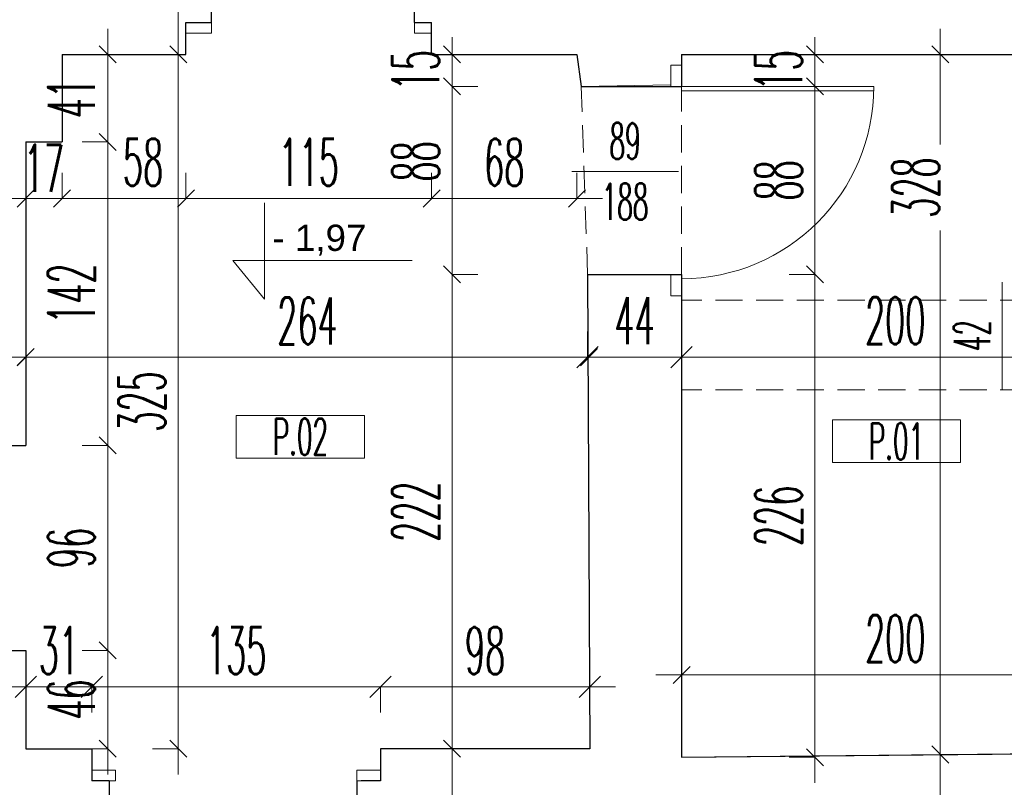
# Model space of a CAD drawing. Header units: millimetres. Extents: x -5207 to 173417, y -28809 to -6400.
# Tile 48 of 256: x 766 to 1227, y -12118 to -11759. Entities that reach past the tile are written whole.
import ezdxf

# ---------------------------------------------------------------- set-up
doc = ezdxf.new("R2010")
doc.units = ezdxf.units.MM
doc.linetypes.add('HIDDEN', pattern=[9.525, 6.35, -3.175])
for name, color, linetype, lineweight in [('mr_cienka', 4, 'Continuous', 13), ('mr_obliczanie_powierzchni', 4, 'Continuous', 15), ('mr_opis', 6, 'Continuous', 9), ('mr_otwory', 6, 'Continuous', 9), ('mr_przerywane', 6, 'Continuous', 13), ('mr_stolarka', 2, 'Continuous', 13), ('mr_wymiar', 3, 'Continuous', 9), ('mr_ściany', 7, 'Continuous', 30)]:
    doc.layers.add(name, color=color, linetype=linetype, lineweight=lineweight)
doc.styles.add('TABELKA', font='arial.ttf')
doc.styles.add('WYM', font='simplex.shx', dxfattribs={"width": 0.5})
doc.dimstyles.new('1do100', dxfattribs={"dimscale": 2, "dimtxt": 12, "dimasz": 5, "dimexe": 0, "dimexo": 0, "dimgap": 3, "dimtad": 1, "dimdec": 0, "dimrnd": 0.5, "dimdsep": 46, "dimtxsty": 'WYM', "dimblk": 'OBLIQUE', "dimcen": 1.2, "dimdle": 6, "dimclrd": 256, "dimclre": 250, "dimclrt": 4, "dimadec": 1, "dimazin": 0, "dimtfac": 1, "dimtdec": 0, "dimtix": 1, "dimtmove": 2, "dimatfit": 3, "dimldrblk": 'NONE', "dimfxl": 1, "dimfxlon": 1, "dimtolj": 1, "dimtzin": 0, "dimlwd": -1, "dimlwe": 0, "dimarcsym": 0})

# ---------------------------------------------------------------- blocks, each defined once
blk = doc.blocks.new('_Oblique')
at = {"color": 0, "linetype": 'ByBlock', "lineweight": -2}
blk.add_line((-0.5, -0.5), (0.5, 0.5), dxfattribs=at)
blk = doc.blocks.new('*D5501')
at = {"layer": 'Defpoints', "color": 0, "ltscale": 2, "transparency": 16777216}
for p in [(844.19, -11765.27), (786.19, -11775.27), (844.19, -11842.73)]:
    blk.add_point(p, dxfattribs=at)
at = {"layer": 'mr_wymiar', "color": 250, "lineweight": 0, "ltscale": 2, "transparency": 16777216}
for p, q in [((786.19, -11830.73), (786.19, -11842.73)), ((844.19, -11830.73), (844.19, -11842.73))]:
    blk.add_line(p, q, dxfattribs=at)
at = {"layer": 'mr_wymiar', "ltscale": 2, "transparency": 16777216}
blk.add_line((774.19, -11842.73), (856.19, -11842.73), dxfattribs=at)
at = {"layer": 'mr_wymiar', "ltscale": 2, "transparency": 16777216, "xscale": 8, "yscale": 8, "zscale": 8, "rotation": 180}
blk.add_blockref('_Oblique', (786.19, -11842.73), dxfattribs=at)
at = {"layer": 'mr_wymiar', "ltscale": 2, "transparency": 16777216, "xscale": 8, "yscale": 8, "zscale": 8}
blk.add_blockref('_Oblique', (844.19, -11842.73), dxfattribs=at)
at = {"layer": 'mr_wymiar', "color": 4, "ltscale": 2, "transparency": 16777216, "insert": (824.09, -11825.73), "char_height": 22, "attachment_point": 5, "style": 'WYM'}
blk.add_mtext('\\A1;58', dxfattribs=at)
blk = doc.blocks.new('_None')
blk = doc.blocks.new('*D5502')
at = {"layer": 'Defpoints', "color": 0, "ltscale": 2, "transparency": 16777216}
for p in [(844.19, -11775.27), (959.19, -11774.91), (959.19, -11842.73)]:
    blk.add_point(p, dxfattribs=at)
at = {"layer": 'mr_wymiar', "color": 250, "lineweight": 0, "ltscale": 2, "transparency": 16777216}
for p, q in [((844.19, -11830.73), (844.19, -11842.73)), ((959.19, -11830.73), (959.19, -11842.73))]:
    blk.add_line(p, q, dxfattribs=at)
at = {"layer": 'mr_wymiar', "ltscale": 2, "transparency": 16777216}
blk.add_line((832.19, -11842.73), (971.19, -11842.73), dxfattribs=at)
at = {"layer": 'mr_wymiar', "ltscale": 2, "transparency": 16777216, "xscale": 8, "yscale": 8, "zscale": 8, "rotation": 180}
blk.add_blockref('_Oblique', (844.19, -11842.73), dxfattribs=at)
at = {"layer": 'mr_wymiar', "ltscale": 2, "transparency": 16777216, "xscale": 8, "yscale": 8, "zscale": 8}
blk.add_blockref('_Oblique', (959.19, -11842.73), dxfattribs=at)
at = {"layer": 'mr_wymiar', "color": 4, "ltscale": 2, "transparency": 16777216, "insert": (901.69, -11825.73), "char_height": 22, "attachment_point": 5, "style": 'WYM'}
blk.add_mtext('\\A1;115', dxfattribs=at)
blk = doc.blocks.new('*D5503')
at = {"layer": 'Defpoints', "color": 0, "ltscale": 2, "transparency": 16777216}
for p in [(815.19, -11699.27), (814.19, -11775.27), (840.56, -11775.27)]:
    blk.add_point(p, dxfattribs=at)
at = {"layer": 'mr_wymiar', "ltscale": 2, "transparency": 16777216}
blk.add_line((840.56, -11687.27), (840.56, -11787.27), dxfattribs=at)
at = {"layer": 'mr_wymiar', "color": 250, "lineweight": 0, "ltscale": 2, "transparency": 16777216}
for p, q in [((828.56, -11699.27), (840.56, -11699.27)), ((828.56, -11775.27), (840.56, -11775.27))]:
    blk.add_line(p, q, dxfattribs=at)
at = {"layer": 'mr_wymiar', "ltscale": 2, "transparency": 16777216, "xscale": 8, "yscale": 8, "zscale": 8}
for p, rotation in [((840.56, -11699.27), 90), ((840.56, -11775.27), 270)]:
    blk.add_blockref('_Oblique', p, dxfattribs=dict(at, rotation=rotation))
at = {"layer": 'mr_wymiar', "color": 4, "ltscale": 2, "transparency": 16777216, "insert": (823.56, -11737.27), "char_height": 22, "attachment_point": 5, "rotation": 90, "style": 'WYM'}
blk.add_mtext('\\A1;76', dxfattribs=at)
blk = doc.blocks.new('*D5504')
at = {"layer": 'Defpoints', "color": 0, "ltscale": 2, "transparency": 16777216}
for p in [(807.56, -11775.27), (786.19, -11816.27), (807.56, -11816.27)]:
    blk.add_point(p, dxfattribs=at)
at = {"layer": 'mr_wymiar', "ltscale": 2, "transparency": 16777216}
blk.add_line((807.56, -11763.27), (807.56, -11828.27), dxfattribs=at)
at = {"layer": 'mr_wymiar', "color": 250, "lineweight": 0, "ltscale": 2, "transparency": 16777216}
for p, q in [((807.56, -11775.27), (807.56, -11775.27)), ((795.56, -11816.27), (807.56, -11816.27))]:
    blk.add_line(p, q, dxfattribs=at)
at = {"layer": 'mr_wymiar', "ltscale": 2, "transparency": 16777216, "xscale": 8, "yscale": 8, "zscale": 8}
for p, rotation in [((807.56, -11775.27), 90), ((807.56, -11816.27), 270)]:
    blk.add_blockref('_Oblique', p, dxfattribs=dict(at, rotation=rotation))
at = {"layer": 'mr_wymiar', "color": 4, "ltscale": 2, "transparency": 16777216, "insert": (790.56, -11795.77), "char_height": 22, "attachment_point": 5, "rotation": 90, "style": 'WYM'}
blk.add_mtext('\\A1;41', dxfattribs=at)
blk = doc.blocks.new('*D5505')
at = {"layer": 'Defpoints', "color": 0, "ltscale": 2, "transparency": 16777216}
for p in [(769.19, -11816.27), (786.19, -11816.27), (786.19, -11842.73)]:
    blk.add_point(p, dxfattribs=at)
at = {"layer": 'mr_wymiar', "color": 250, "lineweight": 0, "ltscale": 2, "transparency": 16777216}
for p, q in [((769.19, -11830.73), (769.19, -11842.73)), ((786.19, -11830.73), (786.19, -11842.73))]:
    blk.add_line(p, q, dxfattribs=at)
at = {"layer": 'mr_wymiar', "ltscale": 2, "transparency": 16777216}
blk.add_line((757.19, -11842.73), (798.19, -11842.73), dxfattribs=at)
at = {"layer": 'mr_wymiar', "ltscale": 2, "transparency": 16777216, "xscale": 8, "yscale": 8, "zscale": 8, "rotation": 180}
blk.add_blockref('_Oblique', (769.19, -11842.73), dxfattribs=at)
at = {"layer": 'mr_wymiar', "ltscale": 2, "transparency": 16777216, "xscale": 8, "yscale": 8, "zscale": 8}
blk.add_blockref('_Oblique', (786.19, -11842.73), dxfattribs=at)
at = {"layer": 'mr_wymiar', "color": 4, "ltscale": 2, "transparency": 16777216, "insert": (777.69, -11828.58), "char_height": 22, "attachment_point": 5, "style": 'WYM'}
blk.add_mtext('\\A1;17', dxfattribs=at)
blk = doc.blocks.new('*D5506')
at = {"layer": 'Defpoints', "color": 0, "ltscale": 2, "transparency": 16777216}
for p in [(691.19, -11916.95), (769.19, -11916.95), (769.19, -11916.95)]:
    blk.add_point(p, dxfattribs=at)
at = {"layer": 'mr_wymiar', "ltscale": 2, "transparency": 16777216}
blk.add_line((679.19, -11916.95), (781.19, -11916.95), dxfattribs=at)
at = {"layer": 'mr_wymiar', "ltscale": 2, "transparency": 16777216, "xscale": 8, "yscale": 8, "zscale": 8, "rotation": 180}
blk.add_blockref('_Oblique', (691.19, -11916.95), dxfattribs=at)
at = {"layer": 'mr_wymiar', "ltscale": 2, "transparency": 16777216, "xscale": 8, "yscale": 8, "zscale": 8}
blk.add_blockref('_Oblique', (769.19, -11916.95), dxfattribs=at)
at = {"layer": 'mr_wymiar', "color": 4, "ltscale": 2, "transparency": 16777216, "insert": (730.19, -11899.95), "char_height": 22, "attachment_point": 5, "style": 'WYM'}
blk.add_mtext('\\A1;78', dxfattribs=at)
blk = doc.blocks.new('*D5507')
at = {"layer": 'Defpoints', "color": 0, "ltscale": 2, "transparency": 16777216}
for p in [(769.19, -11916.95), (1032.89, -11917.01), (1032.89, -11917.01)]:
    blk.add_point(p, dxfattribs=at)
at = {"layer": 'mr_wymiar', "ltscale": 2, "transparency": 16777216}
blk.add_line((757.19, -11917.01), (1044.89, -11917.01), dxfattribs=at)
at = {"layer": 'mr_wymiar', "color": 250, "lineweight": 0, "ltscale": 2, "transparency": 16777216}
blk.add_line((769.19, -11916.95), (769.19, -11917.01), dxfattribs=at)
at = {"layer": 'mr_wymiar', "ltscale": 2, "transparency": 16777216, "xscale": 8, "yscale": 8, "zscale": 8, "rotation": 180}
blk.add_blockref('_Oblique', (769.19, -11917.01), dxfattribs=at)
at = {"layer": 'mr_wymiar', "ltscale": 2, "transparency": 16777216, "xscale": 8, "yscale": 8, "zscale": 8}
blk.add_blockref('_Oblique', (1032.89, -11917.01), dxfattribs=at)
at = {"layer": 'mr_wymiar', "color": 4, "ltscale": 2, "transparency": 16777216, "insert": (901.04, -11900.01), "char_height": 22, "attachment_point": 5, "style": 'WYM'}
blk.add_mtext('\\A1;264', dxfattribs=at)
blk = doc.blocks.new('*D5508')
at = {"layer": 'Defpoints', "color": 0, "ltscale": 2, "transparency": 16777216}
for p in [(1076.19, -11916.95), (1276.19, -11916.95), (1276.19, -11916.95)]:
    blk.add_point(p, dxfattribs=at)
at = {"layer": 'mr_wymiar', "ltscale": 2, "transparency": 16777216}
blk.add_line((1064.19, -11916.95), (1288.19, -11916.95), dxfattribs=at)
at = {"layer": 'mr_wymiar', "ltscale": 2, "transparency": 16777216, "xscale": 8, "yscale": 8, "zscale": 8, "rotation": 180}
blk.add_blockref('_Oblique', (1076.19, -11916.95), dxfattribs=at)
at = {"layer": 'mr_wymiar', "ltscale": 2, "transparency": 16777216, "xscale": 8, "yscale": 8, "zscale": 8}
blk.add_blockref('_Oblique', (1276.19, -11916.95), dxfattribs=at)
at = {"layer": 'mr_wymiar', "color": 4, "ltscale": 2, "transparency": 16777216, "insert": (1176.19, -11899.95), "char_height": 22, "attachment_point": 5, "style": 'WYM'}
blk.add_mtext('\\A1;200', dxfattribs=at)
blk = doc.blocks.new('*D5510')
at = {"layer": 'Defpoints', "color": 0, "ltscale": 2, "transparency": 16777216}
for p in [(769.19, -11816.27), (769.19, -11958.27), (807.56, -11958.27)]:
    blk.add_point(p, dxfattribs=at)
at = {"layer": 'mr_wymiar', "ltscale": 2, "transparency": 16777216}
blk.add_line((807.56, -11804.27), (807.56, -11970.27), dxfattribs=at)
at = {"layer": 'mr_wymiar', "color": 250, "lineweight": 0, "ltscale": 2, "transparency": 16777216}
for p, q in [((795.56, -11816.27), (807.56, -11816.27)), ((795.56, -11958.27), (807.56, -11958.27))]:
    blk.add_line(p, q, dxfattribs=at)
at = {"layer": 'mr_wymiar', "ltscale": 2, "transparency": 16777216, "xscale": 8, "yscale": 8, "zscale": 8}
for p, rotation in [((807.56, -11816.27), 90), ((807.56, -11958.27), 270)]:
    blk.add_blockref('_Oblique', p, dxfattribs=dict(at, rotation=rotation))
at = {"layer": 'mr_wymiar', "color": 4, "ltscale": 2, "transparency": 16777216, "insert": (790.56, -11887.27), "char_height": 22, "attachment_point": 5, "rotation": 90, "style": 'WYM'}
blk.add_mtext('\\A1;142', dxfattribs=at)
blk = doc.blocks.new('*D5511')
at = {"layer": 'Defpoints', "color": 0, "ltscale": 2, "transparency": 16777216}
for p in [(691.19, -11958.27), (686.19, -12054.27), (807.56, -12054.27)]:
    blk.add_point(p, dxfattribs=at)
at = {"layer": 'mr_wymiar', "ltscale": 2, "transparency": 16777216}
blk.add_line((807.56, -11946.27), (807.56, -12066.27), dxfattribs=at)
at = {"layer": 'mr_wymiar', "color": 250, "lineweight": 0, "ltscale": 2, "transparency": 16777216}
for p, q in [((795.56, -11958.27), (807.56, -11958.27)), ((795.56, -12054.27), (807.56, -12054.27))]:
    blk.add_line(p, q, dxfattribs=at)
at = {"layer": 'mr_wymiar', "ltscale": 2, "transparency": 16777216, "xscale": 8, "yscale": 8, "zscale": 8}
for p, rotation in [((807.56, -11958.27), 90), ((807.56, -12054.27), 270)]:
    blk.add_blockref('_Oblique', p, dxfattribs=dict(at, rotation=rotation))
at = {"layer": 'mr_wymiar', "color": 4, "ltscale": 2, "transparency": 16777216, "insert": (790.56, -12006.27), "char_height": 22, "attachment_point": 5, "rotation": 90, "style": 'WYM'}
blk.add_mtext('\\A1;96', dxfattribs=at)
blk = doc.blocks.new('*D5512')
at = {"layer": 'Defpoints', "color": 0, "ltscale": 2, "transparency": 16777216}
for p in [(1032.19, -11878.27), (968.75, -12100.27), (997.97, -12100.27)]:
    blk.add_point(p, dxfattribs=at)
at = {"layer": 'mr_wymiar', "ltscale": 2, "transparency": 16777216}
blk.add_line((968.75, -11866.27), (968.75, -12112.27), dxfattribs=at)
at = {"layer": 'mr_wymiar', "color": 250, "lineweight": 0, "ltscale": 2, "transparency": 16777216}
for p, q in [((980.75, -11878.27), (968.75, -11878.27)), ((980.75, -12100.27), (968.75, -12100.27))]:
    blk.add_line(p, q, dxfattribs=at)
at = {"layer": 'mr_wymiar', "ltscale": 2, "transparency": 16777216, "xscale": 8, "yscale": 8, "zscale": 8}
for p, rotation in [((968.75, -11878.27), 90), ((968.75, -12100.27), 270)]:
    blk.add_blockref('_Oblique', p, dxfattribs=dict(at, rotation=rotation))
at = {"layer": 'mr_wymiar', "color": 4, "ltscale": 2, "transparency": 16777216, "insert": (951.75, -11989.27), "char_height": 22, "attachment_point": 5, "rotation": 90, "style": 'WYM'}
blk.add_mtext('\\A1;222', dxfattribs=at)
blk = doc.blocks.new('*D5513')
at = {"layer": 'Defpoints', "color": 0, "ltscale": 2, "transparency": 16777216}
for p in [(821.53, -11775.27), (774.53, -12100.27), (840.56, -12100.27)]:
    blk.add_point(p, dxfattribs=at)
at = {"layer": 'mr_wymiar', "ltscale": 2, "transparency": 16777216}
blk.add_line((840.56, -11763.27), (840.56, -12112.27), dxfattribs=at)
at = {"layer": 'mr_wymiar', "color": 250, "lineweight": 0, "ltscale": 2, "transparency": 16777216}
for p, q in [((828.56, -11775.27), (840.56, -11775.27)), ((828.56, -12100.27), (840.56, -12100.27))]:
    blk.add_line(p, q, dxfattribs=at)
at = {"layer": 'mr_wymiar', "ltscale": 2, "transparency": 16777216, "xscale": 8, "yscale": 8, "zscale": 8}
for p, rotation in [((840.56, -11775.27), 90), ((840.56, -12100.27), 270)]:
    blk.add_blockref('_Oblique', p, dxfattribs=dict(at, rotation=rotation))
at = {"layer": 'mr_wymiar', "color": 4, "ltscale": 2, "transparency": 16777216, "insert": (823.56, -11937.77), "char_height": 22, "attachment_point": 5, "rotation": 90, "style": 'WYM'}
blk.add_mtext('\\A1;325', dxfattribs=at)
blk = doc.blocks.new('*D5514')
at = {"layer": 'Defpoints', "color": 0, "ltscale": 2, "transparency": 16777216}
for p in [(968.75, -11790.27), (1037.19, -11790.27), (1040.19, -11878.27)]:
    blk.add_point(p, dxfattribs=at)
at = {"layer": 'mr_wymiar', "ltscale": 2, "transparency": 16777216}
blk.add_line((968.75, -11890.27), (968.75, -11778.27), dxfattribs=at)
at = {"layer": 'mr_wymiar', "color": 250, "lineweight": 0, "ltscale": 2, "transparency": 16777216}
for p, q in [((980.75, -11790.27), (968.75, -11790.27)), ((980.75, -11878.27), (968.75, -11878.27))]:
    blk.add_line(p, q, dxfattribs=at)
at = {"layer": 'mr_wymiar', "ltscale": 2, "transparency": 16777216, "xscale": 8, "yscale": 8, "zscale": 8}
for p, rotation in [((968.75, -11790.27), 90), ((968.75, -11878.27), 270)]:
    blk.add_blockref('_Oblique', p, dxfattribs=dict(at, rotation=rotation))
at = {"layer": 'mr_wymiar', "color": 4, "ltscale": 2, "transparency": 16777216, "insert": (951.75, -11825.37), "char_height": 22, "attachment_point": 5, "rotation": 90, "style": 'WYM'}
blk.add_mtext('\\A1;88', dxfattribs=at)
blk = doc.blocks.new('*D5515')
at = {"layer": 'Defpoints', "color": 0, "ltscale": 2, "transparency": 16777216}
for p in [(968.75, -11775.27), (997.97, -11775.27), (1037.19, -11790.27)]:
    blk.add_point(p, dxfattribs=at)
at = {"layer": 'mr_wymiar', "ltscale": 2, "transparency": 16777216}
for p, q in [((968.75, -11775.27), (968.75, -11767.27)), ((968.75, -11790.27), (968.75, -11775.27)), ((968.75, -11790.27), (968.75, -11798.27))]:
    blk.add_line(p, q, dxfattribs=at)
at = {"layer": 'mr_wymiar', "color": 250, "lineweight": 0, "ltscale": 2, "transparency": 16777216}
for p, q in [((980.75, -11775.27), (968.75, -11775.27)), ((980.75, -11790.27), (968.75, -11790.27))]:
    blk.add_line(p, q, dxfattribs=at)
at = {"layer": 'mr_wymiar', "ltscale": 2, "transparency": 16777216, "xscale": 8, "yscale": 8, "zscale": 8}
for p, rotation in [((968.75, -11775.27), 270), ((968.75, -11790.27), 90)]:
    blk.add_blockref('_Oblique', p, dxfattribs=dict(at, rotation=rotation))
at = {"layer": 'mr_wymiar', "color": 4, "ltscale": 2, "transparency": 16777216, "insert": (951.75, -11782.77), "char_height": 22, "attachment_point": 5, "rotation": 90, "style": 'WYM'}
blk.add_mtext('\\A1;15', dxfattribs=at)
blk = doc.blocks.new('*D5556')
at = {"layer": 'Defpoints', "color": 0, "ltscale": 2, "transparency": 16777216}
for p in [(1103.18, -11878.27), (1138.58, -11878.27), (1076.15, -12104.27)]:
    blk.add_point(p, dxfattribs=at)
at = {"layer": 'mr_wymiar', "ltscale": 2, "transparency": 16777216}
blk.add_line((1138.58, -12116.27), (1138.58, -11866.27), dxfattribs=at)
at = {"layer": 'mr_wymiar', "color": 250, "lineweight": 0, "ltscale": 2, "transparency": 16777216}
for p, q in [((1126.58, -11878.27), (1138.58, -11878.27)), ((1126.58, -12104.27), (1138.58, -12104.27))]:
    blk.add_line(p, q, dxfattribs=at)
at = {"layer": 'mr_wymiar', "ltscale": 2, "transparency": 16777216, "xscale": 8, "yscale": 8, "zscale": 8}
for p, rotation in [((1138.58, -11878.27), 90), ((1138.58, -12104.27), 270)]:
    blk.add_blockref('_Oblique', p, dxfattribs=dict(at, rotation=rotation))
at = {"layer": 'mr_wymiar', "color": 4, "ltscale": 2, "transparency": 16777216, "insert": (1121.58, -11991.27), "char_height": 22, "attachment_point": 5, "rotation": 90, "style": 'WYM'}
blk.add_mtext('\\A1;226', dxfattribs=at)
blk = doc.blocks.new('*D5557')
at = {"layer": 'Defpoints', "color": 0, "ltscale": 2, "transparency": 16777216}
for p in [(1103.18, -11790.27), (1138.58, -11790.27), (1138.58, -11878.27)]:
    blk.add_point(p, dxfattribs=at)
at = {"layer": 'mr_wymiar', "ltscale": 2, "transparency": 16777216}
blk.add_line((1138.58, -11890.27), (1138.58, -11778.27), dxfattribs=at)
at = {"layer": 'mr_wymiar', "color": 250, "lineweight": 0, "ltscale": 2, "transparency": 16777216}
for p, q in [((1126.58, -11790.27), (1138.58, -11790.27)), ((1138.58, -11878.27), (1138.58, -11878.27))]:
    blk.add_line(p, q, dxfattribs=at)
at = {"layer": 'mr_wymiar', "ltscale": 2, "transparency": 16777216, "xscale": 8, "yscale": 8, "zscale": 8}
for p, rotation in [((1138.58, -11790.27), 90), ((1138.58, -11878.27), 270)]:
    blk.add_blockref('_Oblique', p, dxfattribs=dict(at, rotation=rotation))
at = {"layer": 'mr_wymiar', "color": 4, "ltscale": 2, "transparency": 16777216, "insert": (1121.58, -11834.27), "char_height": 22, "attachment_point": 5, "rotation": 90, "style": 'WYM'}
blk.add_mtext('\\A1;88', dxfattribs=at)
blk = doc.blocks.new('*D5558')
at = {"layer": 'Defpoints', "color": 0, "ltscale": 2, "transparency": 16777216}
for p in [(1103.18, -11775.27), (1138.58, -11775.27), (1103.18, -11790.27)]:
    blk.add_point(p, dxfattribs=at)
at = {"layer": 'mr_wymiar', "ltscale": 2, "transparency": 16777216}
for p, q in [((1138.58, -11775.27), (1138.58, -11767.27)), ((1138.58, -11790.27), (1138.58, -11775.27)), ((1138.58, -11790.27), (1138.58, -11798.27))]:
    blk.add_line(p, q, dxfattribs=at)
at = {"layer": 'mr_wymiar', "color": 250, "lineweight": 0, "ltscale": 2, "transparency": 16777216}
for p, q in [((1126.58, -11775.27), (1138.58, -11775.27)), ((1126.58, -11790.27), (1138.58, -11790.27))]:
    blk.add_line(p, q, dxfattribs=at)
at = {"layer": 'mr_wymiar', "ltscale": 2, "transparency": 16777216, "xscale": 8, "yscale": 8, "zscale": 8}
for p, rotation in [((1138.58, -11775.27), 270), ((1138.58, -11790.27), 90)]:
    blk.add_blockref('_Oblique', p, dxfattribs=dict(at, rotation=rotation))
at = {"layer": 'mr_wymiar', "color": 4, "ltscale": 2, "transparency": 16777216, "insert": (1121.58, -11782.77), "char_height": 22, "attachment_point": 5, "rotation": 90, "style": 'WYM'}
blk.add_mtext('\\A1;15', dxfattribs=at)
blk = doc.blocks.new('*D5561')
at = {"layer": 'Defpoints', "color": 0, "ltscale": 2, "transparency": 16777216}
for p in [(1197.27, -11775.27), (1203.08, -11775.27), (1203.1, -12103)]:
    blk.add_point(p, dxfattribs=at)
at = {"layer": 'mr_wymiar', "ltscale": 2, "transparency": 16777216}
for p, q in [((1197.27, -11763.27), (1197.27, -11817.47)), ((1197.27, -12115), (1197.27, -11857.75))]:
    blk.add_line(p, q, dxfattribs=at)
at = {"layer": 'mr_wymiar', "color": 250, "lineweight": 0, "ltscale": 2, "transparency": 16777216}
for p, q in [((1203.08, -11775.27), (1197.27, -11775.27)), ((1203.1, -12103), (1197.27, -12103))]:
    blk.add_line(p, q, dxfattribs=at)
at = {"layer": 'mr_wymiar', "ltscale": 2, "transparency": 16777216, "xscale": 8, "yscale": 8, "zscale": 8}
for p, rotation in [((1197.27, -11775.27), 90), ((1197.27, -12103), 270)]:
    blk.add_blockref('_Oblique', p, dxfattribs=dict(at, rotation=rotation))
at = {"layer": 'mr_wymiar', "color": 4, "ltscale": 2, "transparency": 16777216, "insert": (1185.77, -11837.61), "char_height": 22, "attachment_point": 5, "rotation": 90, "style": 'WYM'}
blk.add_mtext('\\A1;328', dxfattribs=at)
blk = doc.blocks.new('*D5562')
at = {"layer": 'Defpoints', "color": 0, "ltscale": 2, "transparency": 16777216}
for p in [(1276.19, -12065.72), (1076.19, -12090.53), (1276.19, -12092.53)]:
    blk.add_point(p, dxfattribs=at)
at = {"layer": 'mr_wymiar', "ltscale": 2, "transparency": 16777216}
blk.add_line((1064.19, -12065.72), (1288.19, -12065.72), dxfattribs=at)
at = {"layer": 'mr_wymiar', "color": 250, "lineweight": 0, "ltscale": 2, "transparency": 16777216}
for p, q in [((1076.19, -12077.72), (1076.19, -12065.72)), ((1276.19, -12077.72), (1276.19, -12065.72))]:
    blk.add_line(p, q, dxfattribs=at)
at = {"layer": 'mr_wymiar', "ltscale": 2, "transparency": 16777216, "xscale": 8, "yscale": 8, "zscale": 8, "rotation": 180}
blk.add_blockref('_Oblique', (1076.19, -12065.72), dxfattribs=at)
at = {"layer": 'mr_wymiar', "ltscale": 2, "transparency": 16777216, "xscale": 8, "yscale": 8, "zscale": 8}
blk.add_blockref('_Oblique', (1276.19, -12065.72), dxfattribs=at)
at = {"layer": 'mr_wymiar', "color": 4, "ltscale": 2, "transparency": 16777216, "insert": (1176.19, -12048.72), "char_height": 22, "attachment_point": 5, "style": 'WYM'}
blk.add_mtext('\\A1;200', dxfattribs=at)
blk = doc.blocks.new('*D5563')
at = {"layer": 'Defpoints', "color": 0, "ltscale": 2, "transparency": 16777216}
for p in [(769.19, -12054.27), (769.19, -12100.27), (807.56, -12100.27)]:
    blk.add_point(p, dxfattribs=at)
at = {"layer": 'mr_wymiar', "ltscale": 2, "transparency": 16777216}
blk.add_line((807.56, -12042.27), (807.56, -12112.27), dxfattribs=at)
at = {"layer": 'mr_wymiar', "color": 250, "lineweight": 0, "ltscale": 2, "transparency": 16777216}
for p, q in [((795.56, -12054.27), (807.56, -12054.27)), ((795.56, -12100.27), (807.56, -12100.27))]:
    blk.add_line(p, q, dxfattribs=at)
at = {"layer": 'mr_wymiar', "ltscale": 2, "transparency": 16777216, "xscale": 8, "yscale": 8, "zscale": 8}
for p, rotation in [((807.56, -12054.27), 90), ((807.56, -12100.27), 270)]:
    blk.add_blockref('_Oblique', p, dxfattribs=dict(at, rotation=rotation))
at = {"layer": 'mr_wymiar', "color": 4, "ltscale": 2, "transparency": 16777216, "insert": (790.56, -12077.27), "char_height": 22, "attachment_point": 5, "rotation": 90, "style": 'WYM'}
blk.add_mtext('\\A1;46', dxfattribs=at)
blk = doc.blocks.new('*D5370')
at = {"layer": 'Defpoints', "color": 0, "ltscale": 2, "transparency": 16777216}
for p in [(1197.27, -12103), (1197.27, -12103), (1221.27, -12177.27)]:
    blk.add_point(p, dxfattribs=at)
at = {"layer": 'mr_wymiar', "ltscale": 2, "transparency": 16777216}
blk.add_line((1197.27, -12189.27), (1197.27, -12091), dxfattribs=at)
at = {"layer": 'mr_wymiar', "color": 250, "lineweight": 0, "ltscale": 2, "transparency": 16777216}
for p, q in [((1197.27, -12103), (1197.27, -12103)), ((1209.27, -12177.27), (1197.27, -12177.27))]:
    blk.add_line(p, q, dxfattribs=at)
at = {"layer": 'mr_wymiar', "ltscale": 2, "transparency": 16777216, "xscale": 8, "yscale": 8, "zscale": 8}
for p, rotation in [((1197.27, -12103), 90), ((1197.27, -12177.27), 270)]:
    blk.add_blockref('_Oblique', p, dxfattribs=dict(at, rotation=rotation))
at = {"layer": 'mr_wymiar', "color": 4, "ltscale": 2, "transparency": 16777216, "insert": (1180.27, -12140.14), "char_height": 22, "attachment_point": 5, "rotation": 90, "style": 'WYM'}
blk.add_mtext('\\A1;75', dxfattribs=at)
blk = doc.blocks.new('*D5467')
at = {"layer": 'Defpoints', "color": 0, "ltscale": 2, "transparency": 16777216}
for p in [(975.75, -12100.27), (968.75, -12177.27), (968.75, -12177.27)]:
    blk.add_point(p, dxfattribs=at)
at = {"layer": 'mr_wymiar', "ltscale": 2, "transparency": 16777216}
blk.add_line((968.75, -12088.27), (968.75, -12189.27), dxfattribs=at)
at = {"layer": 'mr_wymiar', "color": 250, "lineweight": 0, "ltscale": 2, "transparency": 16777216}
for p, q in [((975.75, -12100.27), (968.75, -12100.27)), ((968.75, -12177.27), (968.75, -12177.27))]:
    blk.add_line(p, q, dxfattribs=at)
at = {"layer": 'mr_wymiar', "ltscale": 2, "transparency": 16777216, "xscale": 8, "yscale": 8, "zscale": 8}
for p, rotation in [((968.75, -12100.27), 90), ((968.75, -12177.27), 270)]:
    blk.add_blockref('_Oblique', p, dxfattribs=dict(at, rotation=rotation))
at = {"layer": 'mr_wymiar', "color": 4, "ltscale": 2, "transparency": 16777216, "insert": (951.75, -12138.77), "char_height": 22, "attachment_point": 5, "rotation": 90, "style": 'WYM'}
blk.add_mtext('\\A1;77', dxfattribs=at)
blk = doc.blocks.new('KOTA')
at = {"color": 0}
for p, q in [((0, 0), (0, 50)), ((-16.57, 20), (76.79, 20)), ((-16.57, 20), (0, 0))]:
    blk.add_line(p, q, dxfattribs=at)
at = {"color": 0, "style": 'TABELKA', "flags": 4}
blk.add_attdef('POZIOM', (1.41, 25), '', height=13.67, rotation=360, dxfattribs=at)
blk = doc.blocks.new('*D5723')
at = {"layer": 'Defpoints', "color": 0, "transparency": 16777216}
for p in [(1033.19, -12071.33), (935.19, -12100.27), (1033.19, -12100.27)]:
    blk.add_point(p, dxfattribs=at)
at = {"layer": 'mr_wymiar', "transparency": 16777216}
blk.add_line((923.19, -12071.33), (1045.19, -12071.33), dxfattribs=at)
at = {"layer": 'mr_wymiar', "color": 250, "lineweight": 0, "transparency": 16777216}
for p, q in [((935.19, -12083.33), (935.19, -12071.33)), ((1033.19, -12083.33), (1033.19, -12071.33))]:
    blk.add_line(p, q, dxfattribs=at)
at = {"layer": 'mr_wymiar', "transparency": 16777216, "xscale": 10, "yscale": 10, "zscale": 10, "rotation": 180}
blk.add_blockref('_Oblique', (935.19, -12071.33), dxfattribs=at)
at = {"layer": 'mr_wymiar', "transparency": 16777216, "xscale": 10, "yscale": 10, "zscale": 10}
blk.add_blockref('_Oblique', (1033.19, -12071.33), dxfattribs=at)
at = {"layer": 'mr_wymiar', "color": 4, "transparency": 16777216, "insert": (984.19, -12054.33), "char_height": 22, "attachment_point": 5, "style": 'WYM'}
blk.add_mtext('\\A1;98', dxfattribs=at)
blk = doc.blocks.new('*D5724')
at = {"layer": 'Defpoints', "color": 0, "transparency": 16777216}
for p in [(800.19, -12071.33), (800.19, -12100.27), (935.19, -12100.27)]:
    blk.add_point(p, dxfattribs=at)
at = {"layer": 'mr_wymiar', "transparency": 16777216}
blk.add_line((947.19, -12071.33), (788.19, -12071.33), dxfattribs=at)
at = {"layer": 'mr_wymiar', "color": 250, "lineweight": 0, "transparency": 16777216}
for p, q in [((800.19, -12083.33), (800.19, -12071.33)), ((935.19, -12083.33), (935.19, -12071.33))]:
    blk.add_line(p, q, dxfattribs=at)
at = {"layer": 'mr_wymiar', "transparency": 16777216, "xscale": 10, "yscale": 10, "zscale": 10, "rotation": 180}
blk.add_blockref('_Oblique', (800.19, -12071.33), dxfattribs=at)
at = {"layer": 'mr_wymiar', "transparency": 16777216, "xscale": 10, "yscale": 10, "zscale": 10}
blk.add_blockref('_Oblique', (935.19, -12071.33), dxfattribs=at)
at = {"layer": 'mr_wymiar', "color": 4, "transparency": 16777216, "insert": (867.69, -12054.33), "char_height": 22, "attachment_point": 5, "style": 'WYM'}
blk.add_mtext('\\A1;135', dxfattribs=at)
blk = doc.blocks.new('*D5725')
at = {"layer": 'Defpoints', "color": 0, "transparency": 16777216}
for p in [(769.19, -12071.33), (769.19, -12100.27), (800.19, -12100.27)]:
    blk.add_point(p, dxfattribs=at)
at = {"layer": 'mr_wymiar', "transparency": 16777216}
blk.add_line((812.19, -12071.33), (757.19, -12071.33), dxfattribs=at)
at = {"layer": 'mr_wymiar', "color": 250, "lineweight": 0, "transparency": 16777216}
for p, q in [((769.19, -12083.33), (769.19, -12071.33)), ((800.19, -12083.33), (800.19, -12071.33))]:
    blk.add_line(p, q, dxfattribs=at)
at = {"layer": 'mr_wymiar', "transparency": 16777216, "xscale": 10, "yscale": 10, "zscale": 10, "rotation": 180}
blk.add_blockref('_Oblique', (769.19, -12071.33), dxfattribs=at)
at = {"layer": 'mr_wymiar', "transparency": 16777216, "xscale": 10, "yscale": 10, "zscale": 10}
blk.add_blockref('_Oblique', (800.19, -12071.33), dxfattribs=at)
at = {"layer": 'mr_wymiar', "color": 4, "transparency": 16777216, "insert": (784.69, -12054.33), "char_height": 22, "attachment_point": 5, "style": 'WYM'}
blk.add_mtext('\\A1;31', dxfattribs=at)
blk = doc.blocks.new('*D5726')
at = {"layer": 'Defpoints', "color": 0, "transparency": 16777216}
for p in [(959.19, -11775.27), (1027.19, -11775.27), (1027.19, -11842.73)]:
    blk.add_point(p, dxfattribs=at)
at = {"layer": 'mr_wymiar', "color": 250, "lineweight": 0, "transparency": 16777216}
for p, q in [((959.19, -11830.73), (959.19, -11842.73)), ((1027.19, -11830.73), (1027.19, -11842.73))]:
    blk.add_line(p, q, dxfattribs=at)
at = {"layer": 'mr_wymiar', "transparency": 16777216}
blk.add_line((947.19, -11842.73), (1039.19, -11842.73), dxfattribs=at)
at = {"layer": 'mr_wymiar', "transparency": 16777216, "xscale": 8, "yscale": 8, "zscale": 8, "rotation": 180}
blk.add_blockref('_Oblique', (959.19, -11842.73), dxfattribs=at)
at = {"layer": 'mr_wymiar', "transparency": 16777216, "xscale": 8, "yscale": 8, "zscale": 8}
blk.add_blockref('_Oblique', (1027.19, -11842.73), dxfattribs=at)
at = {"layer": 'mr_wymiar', "color": 4, "transparency": 16777216, "insert": (993.19, -11825.73), "char_height": 22, "attachment_point": 5, "style": 'WYM'}
blk.add_mtext('\\A1;68', dxfattribs=at)
blk = doc.blocks.new('*D5733')
at = {"layer": 'Defpoints', "color": 0, "transparency": 16777216}
for p in [(1032.19, -11878.27), (1076.19, -11878.27), (1076.19, -11916.95)]:
    blk.add_point(p, dxfattribs=at)
at = {"layer": 'mr_wymiar', "color": 250, "lineweight": 0, "transparency": 16777216}
for p, q in [((1032.19, -11904.95), (1032.19, -11916.95)), ((1076.19, -11904.95), (1076.19, -11916.95))]:
    blk.add_line(p, q, dxfattribs=at)
at = {"layer": 'mr_wymiar', "transparency": 16777216}
blk.add_line((1020.19, -11916.95), (1088.19, -11916.95), dxfattribs=at)
at = {"layer": 'mr_wymiar', "transparency": 16777216, "xscale": 10, "yscale": 10, "zscale": 10, "rotation": 180}
blk.add_blockref('_Oblique', (1032.19, -11916.95), dxfattribs=at)
at = {"layer": 'mr_wymiar', "transparency": 16777216, "xscale": 10, "yscale": 10, "zscale": 10}
blk.add_blockref('_Oblique', (1076.19, -11916.95), dxfattribs=at)
at = {"layer": 'mr_wymiar', "color": 4, "transparency": 16777216, "insert": (1054.19, -11899.95), "char_height": 22, "attachment_point": 5, "style": 'WYM'}
blk.add_mtext('\\A1;44', dxfattribs=at)

msp = doc.modelspace()

# ---------------------------------------------------------------- linework, layer by layer
at = {"layer": 'mr_cienka', "ltscale": 2}
for p, q in [((867.7611, -11944.2595), (867.7611, -11964.2595)), ((927.7611, -11944.2595), (867.7611, -11944.2595)), ((1146.7806, -11946.368), (1146.7806, -11966.368)), ((1206.7806, -11946.368), (1146.7806, -11946.368)), ((867.7611, -11964.2595), (927.7611, -11964.2595)), ((1146.7806, -11966.368), (1206.7806, -11966.368))]:
    msp.add_line(p, q, dxfattribs=at)
at = {"layer": 'mr_cienka'}
for points in [[(927.7611, -11964.2595), (927.7611, -11944.2595)], [(1206.7806, -11966.368), (1206.7806, -11946.368)]]:
    msp.add_lwpolyline(points, dxfattribs=at)
at = {"layer": 'mr_obliczanie_powierzchni'}
for points in [[(1736.1878, -11655.2708), (1736.1878, -11775.2708), (1076.1878, -11775.2708), (1076.1878, -11780.2708), (1071.1878, -11780.2708), (1071.1878, -11789.471), (1029.1878, -11790.2708), (1027.1878, -11775.2708), (959.1878, -11775.2708), (959.1878, -11760.2708), (951.1878, -11760.2708), (951.1878, -11699.2708)], [(856.1878, -11699.2708), (856.1878, -11765.2708), (844.1878, -11765.2708), (844.1878, -11775.2708), (786.1878, -11775.2708), (786.1878, -11816.2708), (769.1878, -11816.2708), (769.1878, -11958.2708), (691.1878, -11958.2708), (691.1878, -11814.2708), (-593.3122, -11810.2708)], [(1369.1878, -12177.2708), (1119.1878, -12177.2708), (1119.1878, -12277.2708), (1073.1878, -12277.2708), (1073.1878, -12267.2708), (1068.1878, -12267.2708), (1058.1878, -12267.2708), (1058.1878, -12178.2708), (924.1878, -12177.2708), (924.1878, -12115.2708), (935.1878, -12115.2708), (935.1878, -12100.2708), (1033.1878, -12100.2708), (1032.1878, -11878.2708), (1071.1878, -11878.2708), (1071.1878, -11888.2708), (1076.1878, -11888.2708), (1076.1478, -12104.2706), (1276.1878, -12102.2708)], [(-74.3122, -12195.2708), (-9.3122, -12195.2708), (-9.3122, -12161.2708), (685.6878, -12161.2708), (685.6878, -12350.2708), (642.6878, -12350.2708), (642.6878, -12407.2708), (777.1878, -12407.2708), (777.1878, -12399.2708), (784.1878, -12399.2708), (784.1878, -12181.2708), (808.1878, -12177.2708), (808.1878, -12115.2708), (800.1878, -12115.2708), (800.1878, -12100.2708), (769.1878, -12100.2708), (769.1878, -12054.2708), (686.1878, -12054.2708), (686.1878, -12070.2708), (-115.3122, -12070.2708)]]:
    msp.add_lwpolyline(points, dxfattribs=at)
at = {"layer": 'mr_otwory', "ltscale": 2}
for p, q in [((1074.7346, -11830.0229), (1024.7346, -11830.0229)), ((1226.3042, -11881.9158), (1226.3042, -11931.9158))]:
    msp.add_line(p, q, dxfattribs=at)
at = {"layer": 'mr_przerywane', "linetype": 'HIDDEN', "ltscale": 2}
for p, q in [((1276.1878, -11890.2708), (1076.1878, -11890.2708)), ((1276.1878, -11932.2708), (1076.1878, -11932.2708))]:
    msp.add_line(p, q, dxfattribs=at)
for points in [[(1032.1878, -11878.2708), (1029.1878, -11790.2708)], [(1076.1878, -11878.2708), (1076.1878, -11790.2708)]]:
    msp.add_lwpolyline(points, dxfattribs=at)
at = {"layer": 'mr_stolarka', "ltscale": 2}
for p, q in [((1076.1878, -11790.2708), (1166.1878, -11790.2708)), ((1076.1878, -11792.2708), (1076.1878, -11790.2708)), ((1076.1878, -11792.2708), (1166.1878, -11792.2708)), ((1166.1878, -11790.2708), (1166.1878, -11790.2708)), ((1076.1878, -11878.2708), (1076.1878, -11878.2708))]:
    msp.add_line(p, q, dxfattribs=at)
for points in [[(856.1878, -11760.2708), (856.1878, -11765.2708), (844.1878, -11765.2708), (844.1878, -11760.2708)], [(959.1878, -11760.2708), (959.1878, -11765.2708), (951.1878, -11765.2708), (951.1878, -11760.2708)], [(1071.1878, -11780.2708), (1071.1878, -11790.2708), (1076.1878, -11790.2708), (1076.1878, -11780.2708)], [(1071.1878, -11878.2708), (1071.1878, -11888.2708), (1076.1878, -11888.2708), (1076.1878, -11878.2708)], [(811.1878, -12110.2708), (811.1878, -12115.2708), (800.1878, -12115.2708), (800.1878, -12110.2708)], [(935.1878, -12110.2708), (935.1878, -12115.2708), (924.1878, -12115.2708), (924.1878, -12110.2708)]]:
    msp.add_lwpolyline(points, close=True, dxfattribs=at)
msp.add_arc((1076.1878, -11790.2708), 90, 270, 0, dxfattribs=at)
at = {"layer": 'mr_ściany', "ltscale": 2}
for p, q in [((856.1878, -11760.2708), (856.1878, -11699.2708)), ((951.1878, -11760.2708), (951.1878, -11699.2708)), ((844.1878, -11765.2708), (844.1878, -11760.2708)), ((844.1878, -11760.2708), (856.1878, -11760.2708)), ((951.1878, -11760.2708), (959.1878, -11760.2708)), ((959.1878, -11765.2708), (959.1878, -11760.2708)), ((844.1878, -11775.2708), (844.1878, -11765.2708)), ((959.1878, -11775.2708), (959.1878, -11765.2708)), ((786.1878, -11775.2708), (786.1878, -11816.2708)), ((786.1878, -11775.2708), (844.1878, -11775.2708)), ((959.1878, -11775.2708), (1027.1878, -11775.2708)), ((1027.1878, -11775.2708), (1029.1878, -11790.2708)), ((1076.1878, -11775.2708), (1076.1878, -11790.2708)), ((1076.1878, -11775.2708), (1577.1878, -11775.2708)), ((1029.1878, -11790.2708), (1076.1878, -11790.2708)), ((769.1878, -11816.2708), (769.1878, -11958.2708)), ((769.1878, -11816.2708), (786.1878, -11816.2708)), ((1032.1878, -11878.2708), (1033.1878, -12100.2708)), ((1032.1878, -11878.2708), (1076.1878, -11878.2708)), ((1076.1878, -11878.2708), (1076.1478, -12104.2706)), ((691.1878, -11958.2708), (769.1878, -11958.2708)), ((686.1878, -12054.2708), (769.1878, -12054.2708)), ((769.1878, -12054.2708), (769.1878, -12100.2708)), ((769.1878, -12100.2708), (800.1878, -12100.2708)), ((800.1878, -12100.2708), (800.1878, -12115.2708)), ((935.1878, -12100.2708), (935.1878, -12115.2708)), ((1033.1878, -12100.2708), (935.1878, -12100.2708)), ((1076.1478, -12104.2706), (1276.1878, -12102.2708)), ((808.1878, -12115.2708), (800.1878, -12115.2708)), ((808.1878, -12115.2708), (808.1878, -12177.2708)), ((924.1878, -12115.2708), (924.1878, -12177.2708)), ((935.1878, -12115.2708), (926.1878, -12115.2708))]:
    msp.add_line(p, q, dxfattribs=at)

# ---------------------------------------------------------------- block references
at = {"layer": 'mr_opis'}
ref = msp.add_blockref('KOTA', (880.9628, -11889.7676), dxfattribs=dict(at, xscale=0.8999999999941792, yscale=0.8999999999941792, zscale=0.6))
ref.add_attrib('POZIOM', '- 1,97', (884.7006, -11867.2676), dxfattribs={"layer": '0', "height": 12.30314, "style": 'TABELKA', "flags": 4})

# ---------------------------------------------------------------- texts
at = {"layer": 'mr_otwory', "ltscale": 2, "char_height": 17, "attachment_point": 5, "style": 'WYM'}
for s, width, insert in [('89\\P188', 54.56776, (1049.7346, -11830.0229)), ('P.02', 40, (897.7611, -11954.2595)), ('P.01', 40, (1176.7806, -11956.368))]:
    msp.add_mtext_dynamic_manual_height_columns(s, width=width, gutter_width=75, heights=[0], dxfattribs=dict(at, insert=insert))
at = {"layer": 'mr_przerywane', "linetype": 'HIDDEN', "ltscale": 2, "insert": (1226.3042, -11906.9158), "char_height": 17, "attachment_point": 5, "rotation": 90, "style": 'WYM'}
msp.add_mtext_dynamic_manual_height_columns('42\\P198', width=54.56776, gutter_width=75, heights=[0], dxfattribs=at)

# ---------------------------------------------------------------- dimensions: what is measured, and where the dimension line sits
at = {"layer": 'mr_wymiar', "ltscale": 2}
for base, p1, p2, picture, middle in [((840.5624, -11775.2708), (815.1878, -11699.2708), (814.1878, -11775.2708), '*D5503', (823.5624, -11737.2708)), ((840.5624, -12100.2708), (821.525, -11775.2708), (774.525, -12100.2708), '*D5513', (823.5624, -11937.7708)), ((807.5624, -11816.2708), (807.5624, -11775.2708), (786.1878, -11816.2708), '*D5504', (790.5624, -11795.7708)), ((968.7464, -11775.2708), (1037.1878, -11790.2708), (997.9672, -11775.2708), '*D5515', (951.7464, -11782.7708)), ((1138.5848, -11775.2708), (1103.1838, -11790.2708), (1103.1838, -11775.2708), '*D5558', (1121.5848, -11782.7708)), ((1138.5848, -11790.2708), (1138.5848, -11878.2708), (1103.1838, -11790.2708), '*D5557', (1121.5848, -11834.2708)), ((807.5624, -11958.2708), (769.1878, -11816.2708), (769.1878, -11958.2708), '*D5510', (790.5624, -11887.2708)), ((968.7464, -12100.2708), (1032.1878, -11878.2708), (997.9672, -12100.2708), '*D5512', (951.7464, -11989.2708)), ((1138.5848, -11878.2708), (1076.1478, -12104.2706), (1103.1838, -11878.2708), '*D5556', (1121.5848, -11991.2707)), ((807.5624, -12054.2708), (691.1878, -11958.2708), (686.1878, -12054.2708), '*D5511', (790.5624, -12006.2708)), ((807.5624, -12100.2708), (769.1878, -12054.2708), (769.1878, -12100.2708), '*D5563', (790.5624, -12077.2708)), ((968.7464, -12177.2708), (975.7464, -12100.2708), (968.7464, -12177.2708), '*D5467', (951.7464, -12138.7708)), ((1197.2655, -12103.0014), (1221.2655, -12177.2708), (1197.2655, -12103.0014), '*D5370', (1180.2655, -12140.1361))]:
    dim = msp.add_linear_dim(base=base, p1=p1, p2=p2, angle=270, dimstyle='1do100', override={"dimtxt": 11, "dimasz": 4, "dimfxl": 6}, dxfattribs=at)
    dim.commit()
    dim.dimension.update_dxf_attribs({"geometry": picture, "text_midpoint": middle})
for base, p1, p2, picture, middle in [((844.1878, -11842.7334), (786.1878, -11775.2708), (844.1878, -11765.2708), '*D5501', (824.0926, -11825.7334)), ((786.1878, -11842.7334), (769.1878, -11816.2708), (786.1878, -11816.2708), '*D5505', (777.6878, -11828.5778))]:
    dim = msp.add_linear_dim(base=base, p1=p1, p2=p2, dimstyle='1do100', override={"dimtxt": 11, "dimasz": 4, "dimfxl": 6}, dxfattribs=at)
    dim.commit()
    dim.dimension.update_dxf_attribs({"geometry": picture, "text_midpoint": middle, "dimtype": 160})
for base, p1, p2, picture, middle in [((1197.2655, -11775.2708), (1203.1042, -12103.0014), (1203.0769, -11775.2708), '*D5561', (1185.7655, -11837.6081)), ((968.7464, -11790.2708), (1040.1878, -11878.2708), (1037.1878, -11790.2708), '*D5514', (951.7464, -11825.3661))]:
    dim = msp.add_linear_dim(base=base, p1=p1, p2=p2, angle=270, dimstyle='1do100', override={"dimtxt": 11, "dimasz": 4, "dimfxl": 6}, dxfattribs=at)
    dim.commit()
    dim.dimension.update_dxf_attribs({"geometry": picture, "text_midpoint": middle, "dimtype": 160})
for base, p1, p2, picture, middle in [((959.1878, -11842.7334), (844.1878, -11775.2708), (959.1878, -11774.9137), '*D5502', (901.6878, -11825.7334)), ((769.1878, -11916.9483), (691.1878, -11916.9483), (769.1878, -11916.9483), '*D5506', (730.1878, -11899.9483)), ((1032.8858, -11917.0078), (769.1878, -11916.9483), (1032.8858, -11917.0078), '*D5507', (901.0368, -11900.0078)), ((1276.1878, -11916.9483), (1076.1878, -11916.9483), (1276.1878, -11916.9483), '*D5508', (1176.1878, -11899.9483)), ((1276.1878, -12065.7182), (1076.1878, -12090.5269), (1276.1878, -12092.5269), '*D5562', (1176.1878, -12048.7182))]:
    dim = msp.add_linear_dim(base=base, p1=p1, p2=p2, dimstyle='1do100', override={"dimtxt": 11, "dimasz": 4, "dimfxl": 6}, dxfattribs=at)
    dim.commit()
    dim.dimension.update_dxf_attribs({"geometry": picture, "text_midpoint": middle})
at = {"layer": 'mr_wymiar'}
for base, p1, p2, override, picture, middle in [((1027.1878, -11842.7334), (959.1878, -11775.2708), (1027.1878, -11775.2708), {"dimtxt": 11, "dimasz": 4, "dimfxl": 6}, '*D5726', (993.1878, -11825.7334)), ((1076.1878, -11916.9483), (1032.1878, -11878.2708), (1076.1878, -11878.2708), {"dimtxt": 11, "dimfxl": 6}, '*D5733', (1054.1878, -11899.9483)), ((769.1878, -12071.3284), (800.1878, -12100.2708), (769.1878, -12100.2708), {"dimtxt": 11, "dimfxl": 6}, '*D5725', (784.6878, -12054.3284)), ((800.1878, -12071.3284), (935.1878, -12100.2708), (800.1878, -12100.2708), {"dimtxt": 11, "dimfxl": 6}, '*D5724', (867.6878, -12054.3284)), ((1033.1878, -12071.3284), (935.1878, -12100.2708), (1033.1878, -12100.2708), {"dimtxt": 11, "dimfxl": 6}, '*D5723', (984.1878, -12054.3284))]:
    dim = msp.add_linear_dim(base=base, p1=p1, p2=p2, dimstyle='1do100', override=override, dxfattribs=at)
    dim.commit()
    dim.dimension.update_dxf_attribs({"geometry": picture, "text_midpoint": middle})

doc.saveas('drawing.dxf')
